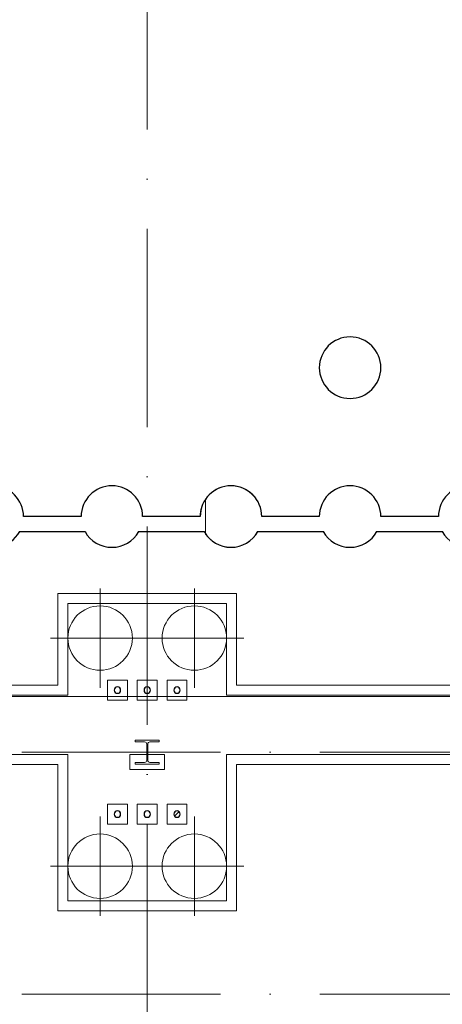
# Model space of a CAD drawing. Header units: millimetres. Extents: x -2694 to 330324, y -17289 to 76899.
# Tile 20 of 142: x 40485 to 44743, y 46688 to 56614. Entities that reach past the tile are written whole.
import ezdxf

# ---------------------------------------------------------------- set-up
doc = ezdxf.new("R2010")
doc.units = ezdxf.units.MM
doc.linetypes.add('IMPORT-A_CARA_15', pattern=[760, 500, -130, 0, -130])
doc.linetypes.add('Čerchovaná 20mm', pattern=[3000, 2000, -500, 0, -500])
for name, color, linetype, lineweight in [('11542_003_OK-HALA_TaO-1_ET_R01_AciS_2025-04-14_sloupy_dwg', 150, 'Continuous', 9), ('CA_OSY', 5, 'IMPORT-A_CARA_15', 13), ('CA_PODLAHA25', 7, 'Continuous', 13), ('CA_POHHRA18', 9, 'Continuous', 9), ('CA_POHHRA25', 7, 'Continuous', 13), ('CA_ZAKLADY25', 7, 'Continuous', 13), ('CA_ZAKLADY5', 1, 'Continuous', 25), ('Konstrukční přípoje', 7, 'Continuous', 13), ('SS_HALA_TaO-DODAVKA_STAVEBNI', 140, 'Continuous', 9), ('SS_HALA_TaO-SLOUP', 140, 'Continuous', 9)]:
    doc.layers.add(name, color=color, linetype=linetype, lineweight=lineweight)

# ---------------------------------------------------------------- blocks, each defined once
blk = doc.blocks.new('pilota 600 mm - D_650-2142311-BOURÁNÍ STÁVAJÍCÍCH ZÁKLADOVÝCH PRVKŮ')
at = {"layer": 'CA_POHHRA18'}
for q in [(0, 500), (-500, 0), (0, -500), (500, 0)]:
    blk.add_line((0, 0), q, dxfattribs=at)
blk = doc.blocks.new('pilota 600 mm - D_650-2142312-BOURÁNÍ STÁVAJÍCÍCH ZÁKLADOVÝCH PRVKŮ')
at = {"layer": 'CA_POHHRA18'}
for q in [(0, 500), (-500, 0), (500, 0), (0, -500)]:
    blk.add_line((0, 0), q, dxfattribs=at)
blk = doc.blocks.new('11542_003_OK-HALA_TaO-1_ET_R01_AciS_2025-04-14_sloupy_dwg-1858929-BOURÁNÍ STÁVAJÍCÍCH ZÁKLADOVÝCH PRVKŮ')
at = {"layer": '11542_003_OK-HALA_TaO-1_ET_R01_AciS_2025-04-14_sloupy_dwg', "color": 140}
for p, q in [((41890, 49350), (41650, 49350)), ((41650, 49350), (41650, 49333)), ((41890, 49333), (41890, 49350)), ((41650, 49333), (41744, 49333)), ((41765, 49312), (41765, 49148)), ((41775, 49148), (41775, 49312)), ((41796, 49333), (41890, 49333)), ((41744, 49127), (41650, 49127)), ((41650, 49127), (41650, 49110)), ((41650, 49110), (41890, 49110)), ((41890, 49127), (41796, 49127)), ((41890, 49110), (41890, 49127))]:
    blk.add_line(p, q, dxfattribs=at)
for centre, radius, start, end in [((41470, 49855), 32, 0, 180), ((41470, 49855), 32, 180, 0), ((41770, 49855), 32, 0, 180), ((41770, 49855), 32, 180, 0), ((42070, 49855), 32, 0, 180), ((42070, 49855), 32, 180, 0), ((41744, 49312), 21, 0, 90), ((41796, 49312), 21, 90, 180), ((41744, 49148), 21, 270, 0), ((41796, 49148), 21, 180, 270), ((41470, 48605), 32, 0, 180), ((41470, 48605), 32, 180, 0), ((41770, 48605), 32, 0, 180), ((41770, 48605), 32, 180, 0), ((42070, 48605), 32, 0, 180), ((42070, 48605), 32, 180, 0)]:
    blk.add_arc(centre, radius, start, end, dxfattribs=at)
at = {"layer": 'SS_HALA_TaO-DODAVKA_STAVEBNI'}
for centre, start, end in [((41470, 49855), 0, 180), ((41470, 49855), 180, 0), ((41770, 49855), 0, 180), ((41770, 49855), 180, 0), ((42070, 49855), 0, 180), ((42070, 49855), 180, 0), ((41470, 48605), 0, 180), ((41470, 48605), 180, 0), ((41770, 48605), 0, 180), ((41770, 48605), 180, 0), ((42070, 48605), 0, 180), ((42070, 48605), 180, 0)]:
    blk.add_arc(centre, 32, start, end, dxfattribs=at)
at = {"layer": 'SS_HALA_TaO-SLOUP'}
for p, q in [((41890, 49350), (41650, 49350)), ((41650, 49350), (41650, 49333)), ((41890, 49333), (41890, 49350)), ((41650, 49333), (41744, 49333)), ((41765, 49312), (41765, 49148)), ((41775, 49148), (41775, 49312)), ((41796, 49333), (41890, 49333)), ((41744, 49127), (41650, 49127)), ((41650, 49127), (41650, 49110)), ((41650, 49110), (41890, 49110)), ((41890, 49127), (41796, 49127)), ((41890, 49110), (41890, 49127))]:
    blk.add_line(p, q, dxfattribs=at)
for centre, start, end in [((41744, 49312), 0, 90), ((41796, 49312), 90, 180), ((41744, 49148), 270, 0), ((41796, 49148), 180, 270)]:
    blk.add_arc(centre, 21, start, end, dxfattribs=at)
blk = doc.blocks.new('M_Šroub HPM-E - 64_E-V448-BOURÁNÍ STÁVAJÍCÍCH ZÁKLADOVÝCH PRVKŮ')
at = {"layer": 'Konstrukční přípoje', "lineweight": 9}
h = blk.add_hatch(dxfattribs=at)
h.set_pattern_fill('FP_184', color=50, style=0, pattern_type=2)
h.set_pattern_definition([(45, (-41770.05, -49854.87), (-251.4472, 251.4472), []), (45, (-41770.05, -49473.87), (-251.4472, 251.4472), [])])
h.paths.add_polyline_path([(9.9, -30.4), (25.9, -18.8), (32, 0), (25.9, 18.8), (9.9, 30.4), (-9.9, 30.4), (-25.9, 18.8), (-32, 0), (-25.9, -18.8), (-9.9, -30.4)])
at = {"layer": 'Konstrukční přípoje'}
for p, q in [((-100, -100), (-100, 100)), ((-100, 100), (100, 100)), ((100, 100), (-100, 100)), ((-100, 100), (-100, -100)), ((100, 100), (100, -100)), ((100, -100), (100, 100)), ((100, -100), (-100, -100)), ((-100, -100), (100, -100))]:
    blk.add_line(p, q, dxfattribs=at)
at = {"layer": 'Konstrukční přípoje', "color": 250, "lineweight": 25}
for start, end in [(360, 180), (180, 360)]:
    blk.add_arc((0, 0), 32, start, end, dxfattribs=at)
at = {"layer": 'Konstrukční přípoje'}
for start, end in [(0, 180), (0, 180), (0, 180), (180, 360), (180, 360), (180, 360)]:
    blk.add_arc((0, 0), 32, start, end, dxfattribs=at)
blk = doc.blocks.new('M_Šroub HPM-E - 64_E-V449-BOURÁNÍ STÁVAJÍCÍCH ZÁKLADOVÝCH PRVKŮ')
at = {"layer": 'Konstrukční přípoje'}
for p, q in [((100, 100), (-100, 100)), ((-100, 100), (-100, -100)), ((-100, -100), (-100, 100)), ((-100, 100), (100, 100)), ((100, -100), (100, 100)), ((100, 100), (100, -100)), ((-100, -100), (100, -100)), ((100, -100), (-100, -100))]:
    blk.add_line(p, q, dxfattribs=at)
at = {"layer": 'Konstrukční přípoje', "color": 250, "lineweight": 25}
for start, end in [(360, 180), (180, 360)]:
    blk.add_arc((0, 0), 32, start, end, dxfattribs=at)
at = {"layer": 'Konstrukční přípoje'}
for start, end in [(0, 180), (0, 180), (0, 180), (180, 0), (180, 360), (180, 360)]:
    blk.add_arc((0, 0), 32, start, end, dxfattribs=at)
blk = doc.blocks.new('M_Šroub HPM-E - 64_E-V450-BOURÁNÍ STÁVAJÍCÍCH ZÁKLADOVÝCH PRVKŮ')
at = {"layer": 'Konstrukční přípoje'}
for p, q in [((-100, -100), (-100, 100)), ((-100, 100), (100, 100)), ((100, 100), (-100, 100)), ((-100, 100), (-100, -100)), ((100, 100), (100, -100)), ((100, -100), (100, 100)), ((100, -100), (-100, -100)), ((-100, -100), (100, -100))]:
    blk.add_line(p, q, dxfattribs=at)
at = {"layer": 'Konstrukční přípoje', "color": 250, "lineweight": 25}
for start, end in [(360, 180), (180, 360)]:
    blk.add_arc((0, 0), 32, start, end, dxfattribs=at)
at = {"layer": 'Konstrukční přípoje'}
for start, end in [(0, 180), (0, 180), (0, 180), (180, 360), (180, 360), (180, 360)]:
    blk.add_arc((0, 0), 32, start, end, dxfattribs=at)
blk = doc.blocks.new('M_Šroub HPM-E - 64_E-V451-BOURÁNÍ STÁVAJÍCÍCH ZÁKLADOVÝCH PRVKŮ')
at = {"layer": 'Konstrukční přípoje', "lineweight": 9}
h = blk.add_hatch(dxfattribs=at)
h.set_pattern_fill('FP_185', color=50, style=0, pattern_type=2)
h.set_pattern_definition([(45, (-42070.05, -48604.87), (-251.4472, 251.4472), []), (45, (-42070.05, -48223.87), (-251.4472, 251.4472), [])])
h.paths.add_polyline_path([(9.9, -30.4), (25.9, -18.8), (32, 0), (25.9, 18.8), (9.9, 30.4), (-9.9, 30.4), (-25.9, 18.8), (-32, 0), (-25.9, -18.8), (-9.9, -30.4)])
at = {"layer": 'Konstrukční přípoje'}
for p, q in [((100, 100), (-100, 100)), ((-100, 100), (-100, -100)), ((-100, -100), (-100, 100)), ((-100, 100), (100, 100)), ((100, -100), (100, 100)), ((100, 100), (100, -100)), ((-100, -100), (100, -100)), ((100, -100), (-100, -100))]:
    blk.add_line(p, q, dxfattribs=at)
at = {"layer": 'Konstrukční přípoje', "color": 250, "lineweight": 25}
for start, end in [(360, 180), (180, 360)]:
    blk.add_arc((0, 0), 32, start, end, dxfattribs=at)
at = {"layer": 'Konstrukční přípoje'}
for start, end in [(0, 180), (0, 180), (0, 180), (180, 0), (180, 360), (180, 360)]:
    blk.add_arc((0, 0), 32, start, end, dxfattribs=at)
blk = doc.blocks.new('M_Šroub HPM-E - 64_E-V452-BOURÁNÍ STÁVAJÍCÍCH ZÁKLADOVÝCH PRVKŮ')
at = {"layer": 'Konstrukční přípoje', "lineweight": 9}
h = blk.add_hatch(dxfattribs=at)
h.set_pattern_fill('FP_186', color=50, style=0, pattern_type=2)
h.set_pattern_definition([(45, (-41470.05, -49854.87), (-251.4472, 251.4472), []), (45, (-41470.05, -49473.87), (-251.4472, 251.4472), [])])
h.paths.add_polyline_path([(9.9, -30.4), (25.9, -18.8), (32, 0), (25.9, 18.8), (9.9, 30.4), (-9.9, 30.4), (-25.9, 18.8), (-32, 0), (-25.9, -18.8), (-9.9, -30.4)])
at = {"layer": 'Konstrukční přípoje'}
for p, q in [((-100, -100), (-100, 100)), ((-100, 100), (100, 100)), ((100, 100), (-100, 100)), ((-100, 100), (-100, -100)), ((100, 100), (100, -100)), ((100, -100), (100, 100)), ((100, -100), (-100, -100)), ((-100, -100), (100, -100))]:
    blk.add_line(p, q, dxfattribs=at)
at = {"layer": 'Konstrukční přípoje', "color": 250, "lineweight": 25}
for start, end in [(360, 180), (180, 360)]:
    blk.add_arc((0, 0), 32, start, end, dxfattribs=at)
at = {"layer": 'Konstrukční přípoje'}
for start, end in [(0, 180), (0, 180), (0, 180), (180, 360), (180, 360), (180, 360)]:
    blk.add_arc((0, 0), 32, start, end, dxfattribs=at)
blk = doc.blocks.new('M_Šroub HPM-E - 64_E-V453-BOURÁNÍ STÁVAJÍCÍCH ZÁKLADOVÝCH PRVKŮ')
at = {"layer": 'Konstrukční přípoje'}
for p, q in [((100, 100), (-100, 100)), ((-100, 100), (-100, -100)), ((-100, -100), (-100, 100)), ((-100, 100), (100, 100)), ((100, -100), (100, 100)), ((100, 100), (100, -100)), ((-100, -100), (100, -100)), ((100, -100), (-100, -100))]:
    blk.add_line(p, q, dxfattribs=at)
at = {"layer": 'Konstrukční přípoje', "color": 250, "lineweight": 25}
for start, end in [(360, 180), (180, 360)]:
    blk.add_arc((0, 0), 32, start, end, dxfattribs=at)
at = {"layer": 'Konstrukční přípoje'}
for start, end in [(0, 180), (0, 180), (0, 180), (180, 0), (180, 360), (180, 360)]:
    blk.add_arc((0, 0), 32, start, end, dxfattribs=at)

msp = doc.modelspace()

# ---------------------------------------------------------------- linework, layer by layer
at = {"layer": 'CA_OSY', "linetype": 'Čerchovaná 20mm', "lineweight": 9}
for p, q in [((41770, -1496.2), (41770, 75184.5)), ((-1493.6, 49229.9), (299971.9, 49229.9)), ((-1493.6, 46789.9), (299971.9, 46789.9))]:
    msp.add_line(p, q, dxfattribs=at)
at = {"layer": 'CA_PODLAHA25'}
msp.add_line((38140.3, 49789.9), (174495.6, 49789.9), dxfattribs=at)
at = {"layer": 'CA_POHHRA25', "lineweight": 9}
for p, q in [((40370, 49904.9), (40870, 49904.9)), ((40870, 49904.9), (40370, 49904.9)), ((42670, 49904.9), (47270, 49904.9)), ((47270, 49904.9), (42670, 49904.9)), ((40870, 49104.9), (40370, 49104.9)), ((40870, 49104.9), (40370, 49104.9)), ((47270, 49104.9), (42670, 49104.9)), ((47270, 49104.9), (42670, 49104.9))]:
    msp.add_line(p, q, dxfattribs=at)
at = {"layer": 'CA_POHHRA25'}
for p, q in [((40270, 49804.9), (40970, 49804.9)), ((40970, 49804.9), (40270, 49804.9)), ((42570, 49804.9), (47370, 49804.9)), ((47370, 49804.9), (42570, 49804.9)), ((40270, 49204.9), (40970, 49204.9)), ((40970, 49204.9), (40270, 49204.9)), ((41595, 49204.9), (41770, 49204.9)), ((41770, 49204.9), (41595, 49204.9)), ((41770, 49204.9), (41945, 49204.9)), ((41770, 49204.9), (41945, 49204.9)), ((42570, 49204.9), (47370, 49204.9)), ((47370, 49204.9), (42570, 49204.9))]:
    msp.add_line(p, q, dxfattribs=at)
at = {"layer": 'CA_ZAKLADY25'}
for p, q in [((42358.6, 51781.2), (42358.6, 51429)), ((42358.6, 51781.2), (42358.6, 51429)), ((40523.7, 51604), (41103.7, 51604)), ((41723.7, 51604), (42303.7, 51604)), ((42923.7, 51604), (43503.7, 51604)), ((44123.7, 51604), (44703.7, 51604)), ((41143.1, 51454), (40485, 51454)), ((42343.1, 51454), (41684.4, 51454)), ((43543.1, 51454), (42884.4, 51454)), ((44743.1, 51454), (44084.4, 51454)), ((42570, 50729.9), (40970, 50729.9)), ((40970, 50729.9), (40970, 49804.9)), ((40970, 49804.9), (40970, 50729.9)), ((40970, 50729.9), (42570, 50729.9)), ((42570, 49804.9), (42570, 50729.9)), ((42570, 50729.9), (42570, 49804.9)), ((40970, 49204.9), (40970, 47729.9)), ((40970, 47729.9), (40970, 49204.9)), ((41595, 49054.9), (41595, 49204.9)), ((41595, 49204.9), (41595, 49054.9)), ((41945, 49204.9), (41945, 49054.9)), ((41945, 49054.9), (41945, 49204.9)), ((42570, 47729.9), (42570, 49204.9)), ((42570, 49204.9), (42570, 47729.9)), ((41945, 49054.9), (41595, 49054.9)), ((41595, 49054.9), (41945, 49054.9)), ((40970, 47729.9), (42570, 47729.9)), ((42570, 47729.9), (40970, 47729.9))]:
    msp.add_line(p, q, dxfattribs=at)
at = {"layer": 'CA_ZAKLADY25', "lineweight": 9}
for p, q in [((40870, 49904.9), (40870, 50829.9)), ((40870, 50829.9), (42670, 50829.9)), ((42670, 50829.9), (40870, 50829.9)), ((40870, 50829.9), (40870, 49904.9)), ((42670, 50829.9), (42670, 49904.9)), ((42670, 49904.9), (42670, 50829.9)), ((40870, 47629.9), (40870, 49104.9)), ((40870, 49104.9), (40870, 47629.9)), ((42670, 49104.9), (42670, 47629.9)), ((42670, 47629.9), (42670, 49104.9)), ((42670, 47629.9), (40870, 47629.9)), ((40870, 47629.9), (42670, 47629.9))]:
    msp.add_line(p, q, dxfattribs=at)
at = {"layer": 'CA_ZAKLADY25'}
for centre, start, end in [((43813.9, 53105.9), 0, 180), ((43813.9, 53105.9), 180, 360), ((40213.7, 51604), 0, 180), ((41413.7, 51605.1), 0, 180), ((42613.7, 51605.1), 0, 145.37782), ((43813.7, 51605.1), 0, 180), ((45013.7, 51605.1), 0, 180), ((42613.7, 51605.1), 145.37782, 180), ((41413.7, 51605.1), 180, 180.21083), ((41413.7, 51605.1), 359.78917, 360), ((42613.7, 51605.1), 180, 180.21083), ((42613.7, 51605.1), 359.78917, 0), ((43813.7, 51605.1), 180, 180.21083), ((43813.7, 51605.1), 359.78917, 0), ((45013.7, 51605.1), 180, 180.21083), ((40213.7, 51604), 227.10364, 331.06147), ((41413.7, 51605.1), 209.17972, 330.82028), ((42613.7, 51605.1), 209.17972, 214.62218), ((42613.7, 51605.1), 214.62218, 330.82028), ((43813.7, 51605.1), 209.17972, 330.82028), ((45013.7, 51605.1), 209.17972, 330.82028)]:
    msp.add_arc(centre, 310, start, end, dxfattribs=at)
at = {"layer": 'CA_ZAKLADY25', "lineweight": 9}
for centre, start, end in [((41295, 50379.9), 90, 270), ((41295, 50379.9), 90, 270), ((41295, 50379.9), 0, 180), ((41295, 50379.9), 0, 180), ((41295, 50379.9), 270, 90), ((41295, 50379.9), 270, 90), ((42245, 50379.9), 90, 270), ((42245, 50379.9), 90, 270), ((42245, 50379.9), 0, 180), ((42245, 50379.9), 0, 180), ((42245, 50379.9), 270, 90), ((42245, 50379.9), 270, 90), ((41295, 50379.9), 180, 0), ((41295, 50379.9), 180, 0), ((42245, 50379.9), 180, 0), ((42245, 50379.9), 180, 0), ((41295, 48079.9), 90, 270), ((41295, 48079.9), 90, 270), ((41295, 48079.9), 0, 180), ((41295, 48079.9), 0, 180), ((41295, 48079.9), 270, 90), ((41295, 48079.9), 270, 90), ((42245, 48079.9), 90, 270), ((42245, 48079.9), 90, 270), ((42245, 48079.9), 0, 180), ((42245, 48079.9), 0, 180), ((42245, 48079.9), 270, 90), ((42245, 48079.9), 270, 90), ((41295, 48079.9), 180, 0), ((41295, 48079.9), 180, 0), ((42245, 48079.9), 180, 0), ((42245, 48079.9), 180, 0)]:
    msp.add_arc(centre, 325, start, end, dxfattribs=at)
at = {"layer": 'CA_ZAKLADY5'}
for p, q in [((41103.7, 51604), (40523.7, 51604)), ((42303.7, 51604), (41723.7, 51604)), ((43503.7, 51604), (42923.7, 51604)), ((44703.7, 51604), (44123.7, 51604)), ((40485, 51454), (41143.1, 51454)), ((41684.4, 51454), (42343.1, 51454)), ((42884.4, 51454), (43543.1, 51454)), ((44084.4, 51454), (44743.1, 51454))]:
    msp.add_line(p, q, dxfattribs=at)
for centre, start, end in [((43813.9, 53105.9), 0, 180), ((43813.9, 53105.9), 180, 0), ((40213.7, 51604), 0, 180), ((41413.7, 51605.1), 0, 180), ((42613.7, 51605.1), 0, 180), ((43813.7, 51605.1), 0, 180), ((45013.7, 51605.1), 0, 180), ((41413.7, 51605.1), 180, 180.21083), ((41413.7, 51605.1), 359.78917, 0), ((42613.7, 51605.1), 180, 180.21083), ((42613.7, 51605.1), 359.78917, 0), ((43813.7, 51605.1), 180, 180.21083), ((43813.7, 51605.1), 359.78917, 0), ((45013.7, 51605.1), 180, 180.21083), ((40213.7, 51604), 227.10364, 331.06147), ((41413.7, 51605.1), 209.17972, 330.82028), ((42613.7, 51605.1), 209.17972, 330.82028), ((43813.7, 51605.1), 209.17972, 330.82028), ((45013.7, 51605.1), 209.17972, 330.82028)]:
    msp.add_arc(centre, 310, start, end, dxfattribs=at)

# ---------------------------------------------------------------- block references
at = {"layer": '11542_003_OK-HALA_TaO-1_ET_R01_AciS_2025-04-14_sloupy_dwg', "color": 140}
msp.add_blockref('11542_003_OK-HALA_TaO-1_ET_R01_AciS_2025-04-14_sloupy_dwg-1858929-BOURÁNÍ STÁVAJÍCÍCH ZÁKLADOVÝCH PRVKŮ', (0, 0), dxfattribs=at)
at = {"layer": 'CA_POHHRA18'}
for name, p in [('pilota 600 mm - D_650-2142311-BOURÁNÍ STÁVAJÍCÍCH ZÁKLADOVÝCH PRVKŮ', (41295, 50379.9)), ('pilota 600 mm - D_650-2142312-BOURÁNÍ STÁVAJÍCÍCH ZÁKLADOVÝCH PRVKŮ', (41295, 48079.9))]:
    msp.add_blockref(name, p, dxfattribs=at)
at = {"layer": 'CA_POHHRA18', "rotation": 180}
for name, p in [('pilota 600 mm - D_650-2142312-BOURÁNÍ STÁVAJÍCÍCH ZÁKLADOVÝCH PRVKŮ', (42245, 50379.9)), ('pilota 600 mm - D_650-2142311-BOURÁNÍ STÁVAJÍCÍCH ZÁKLADOVÝCH PRVKŮ', (42245, 48079.9))]:
    msp.add_blockref(name, p, dxfattribs=at)
at = {"layer": 'Konstrukční přípoje'}
for name, p in [('M_Šroub HPM-E - 64_E-V452-BOURÁNÍ STÁVAJÍCÍCH ZÁKLADOVÝCH PRVKŮ', (41470, 49854.9)), ('M_Šroub HPM-E - 64_E-V448-BOURÁNÍ STÁVAJÍCÍCH ZÁKLADOVÝCH PRVKŮ', (41770, 49854.9)), ('M_Šroub HPM-E - 64_E-V450-BOURÁNÍ STÁVAJÍCÍCH ZÁKLADOVÝCH PRVKŮ', (42070, 49854.9)), ('M_Šroub HPM-E - 64_E-V453-BOURÁNÍ STÁVAJÍCÍCH ZÁKLADOVÝCH PRVKŮ', (41470, 48604.9)), ('M_Šroub HPM-E - 64_E-V449-BOURÁNÍ STÁVAJÍCÍCH ZÁKLADOVÝCH PRVKŮ', (41770, 48604.9)), ('M_Šroub HPM-E - 64_E-V451-BOURÁNÍ STÁVAJÍCÍCH ZÁKLADOVÝCH PRVKŮ', (42070, 48604.9))]:
    msp.add_blockref(name, p, dxfattribs=at)

doc.saveas('drawing.dxf')
